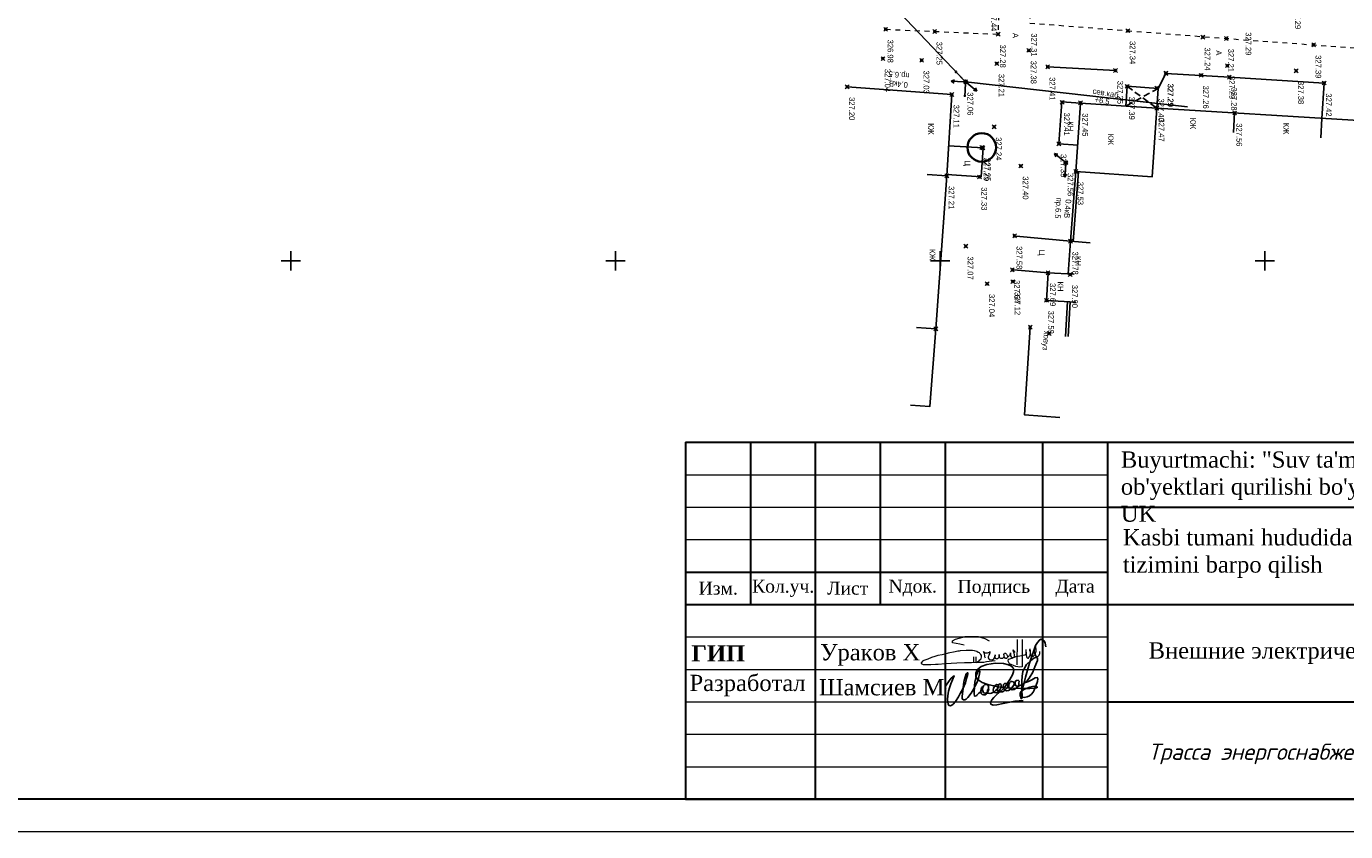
# Model space of a CAD drawing. Header units: metres. Extents: x 705573 to 711566, y 4301675 to 4311183.
# Tile 38 of 256: x 708965 to 709169, y 4301675 to 4301799. Entities that reach past the tile are written whole.
import ezdxf

# ---------------------------------------------------------------- set-up
doc = ezdxf.new("R2010")
doc.units = ezdxf.units.M
doc.header["$LTSCALE"] = 0.5
doc.header["$PDMODE"] = 35
doc.header["$PDSIZE"] = 0.3
for name, pattern in [('Auto_Street_NotBorder_Line_m1', [3, 1.5, -1.5]), ('ДОРОГИ_СТРОЯЩ', [9, 8, -1]), ('НАВЕС_ОПОРЫ', [3, 2, -1])]:
    doc.linetypes.add(name, pattern=pattern)
for name, color, linetype in [('(001) Сетка', 92, 'Continuous'), ('(004) Точки рельефа', 7, 'Continuous'), ('(007) Здания', 7, 'Continuous'), ('(019) Связь', 3, 'ИК_КАБ_СВЯЗИ'), ('(022) Возд. Линии', 7, 'Continuous'), ('(025) Дорога', 7, 'Continuous'), ('(027) Гидрография', 7, 'Continuous'), ('(040) Ограда', 7, 'Continuous'), ('Таблицы', 7, 'Continuous'), ('Титульный лист', 7, 'Continuous')]:
    doc.layers.add(name, color=color, linetype=linetype)
doc.layers.add('AUTO#_ROADS_EXIST_L', color=7, linetype='Continuous', lineweight=15, true_color=0x000000)
for name, color, linetype, lineweight in [('STR. Format', 7, 'Continuous', 40), ('Графа', 7, 'Continuous', 30), ('Графа 20', 7, 'Continuous', 20), ('ПЛАН', 250, 'Continuous', 30), ('Слой размерная', 7, 'Continuous', 13), ('Формат', 7, 'Continuous', 25)]:
    doc.layers.add(name, color=color, linetype=linetype, lineweight=lineweight)
doc.styles.add('Arial UPS', font='times.ttf', dxfattribs={"height": 2.5})
doc.styles.add('BM-431', font='txt')
doc.styles.add('D-431', font='txt')
doc.styles.add('ISOCPEUR текстовый', font='isocpeur.ttf', dxfattribs={"width": 0.8, "oblique": 15})
doc.styles.add('P-131', font='txt')
doc.styles.get("Standard").update_dxf_attribs({"font": 'times.ttf'})
doc.styles.add('Times new roman', font='timesbd.ttf', dxfattribs={"height": 3})
doc.styles.add('X_ISO', font='isocpeui.ttf')
doc.linetypes.add('ИК_КАБ_СВЯЗИ', pattern='A,4,["o",Standard,S=0.5,R=0,X=0,Y=-0.125],4,-2', length=10)
doc.linetypes.add('ОГРАДА_ГЛИН', pattern='A,4,["|",Standard,S=0.8,R=0,X=0,Y=-0.8],0.5,["|",Standard,S=0.8,R=0,X=0,Y=-0.8],3.5', length=8)
doc.linetypes.add('ОГРАДА_М_1М', pattern='A,2.5,["о",Standard,S=1,R=0,X=0,Y=-0.35],0.5,["0",Standard,S=0.5,R=0,X=-0.3,Y=-0.25],2.5', length=5.5)

# ---------------------------------------------------------------- blocks, each defined once
blk = doc.blocks.new('S1')
at = {"layer": '(022) Возд. Линии'}
for p, q in [((-2, 0), (-1.5, 0.25)), ((-2, 0), (-1.5, -0.25)), ((0, 0), (-2, 0))]:
    blk.add_line(p, q, dxfattribs=at)
blk = doc.blocks.new('S2')
at = {"layer": '(022) Возд. Линии'}
for p, q in [((0, 0), (2, 0)), ((2, 0), (1.5, 0.25)), ((2, 0), (1.5, -0.25))]:
    blk.add_line(p, q, dxfattribs=at)
blk = doc.blocks.new('SS')
at = {"layer": '(022) Возд. Линии'}
blk.add_circle((0, 0), 0.25, dxfattribs=at)
blk = doc.blocks.new('sv')
at = {"layer": '(022) Возд. Линии'}
blk.add_circle((0, 0), 0.25, dxfattribs=at)
blk = doc.blocks.new('s3')
at = {"layer": '(022) Возд. Линии'}
h = blk.add_hatch(dxfattribs=at)
h.set_pattern_fill('ANSI31', color=256, scale=0.01, angle=180, style=0)
h.set_pattern_definition([(225, (0.1, 0), (0.02245064, -0.02245064), [])])
edge = h.paths.add_edge_path()
edge.add_arc((-1.9, 0), 0.1, 0, 360)
blk.add_lwpolyline([(0, 0), (-2, 0)], dxfattribs=at)
blk.add_circle((-1.9, 0), 0.1, dxfattribs=at)
blk = doc.blocks.new('s4')
at = {"layer": '(022) Возд. Линии'}
h = blk.add_hatch(dxfattribs=at)
h.set_pattern_fill('ANSI31', color=256, scale=0.01, style=0)
h.set_pattern_definition([(45, (-0.1, 0), (-0.02245064, 0.02245064), [])])
edge = h.paths.add_edge_path()
edge.add_arc((1.9, 0), 0.1, 0, 360)
blk.add_lwpolyline([(0, 0), (2, 0)], dxfattribs=at)
blk.add_circle((1.9, 0), 0.1, dxfattribs=at)
blk = doc.blocks.new('Setka')
at = {"layer": '(001) Сетка'}
for p, q in [((-1.5, 0), (1.5, 0)), ((0, 1.5), (0, -1.5))]:
    blk.add_line(p, q, dxfattribs=at)
blk = doc.blocks.new('A$C194E077B')
at = {"color": 5, "lineweight": 20}
for points in [[(-162, 200), (-240, 221), (-364, 241), (-364, 276), (-310, 307), (-248, 324), (-145, 351), (-37, 351), (76, 351), (195, 319), (266, 278)], [(835, 300), (835, -171), (799, -177), (729, -165), (620, -121), (593, -75), (602, -42), (665, -20), (730, 7), (798, 17), (885, 36), (885, 36), (905, 45)], [(748, 299), (746, -138)], [(42, -99), (83, -76), (96, -68), (110, -53), (122, -42), (131, -27), (137, -5), (137, 22), (125, 42), (110, 57), (100, 67), (80, 78), (58, 91), (13, 103), (-19, 112), (-87, 112), (-127, 112), (-231, 105), (-249, 100), (-271, 100), (-317, 88), (-348, 80), (-409, 70), (-436, 66), (-497, 49), (-543, 37), (-617, 24), (-665, 5), (-728, -12), (-787, -37), (-841, -58), (-859, -64), (-880, -77), (-894, -91), (-904, -101), (-904, -112), (-894, -123), (-871, -130), (-840, -134), (-808, -134), (-760, -134), (-737, -134), (-654, -127), (-612, -124), (-491, -116), (-389, -109), (-287, -102), (-158, -97), (-39, -97), (85, -89), (174, -89), (222, -82), (269, -75), (318, -67), (369, -63), (369, -63)], [(0, 0), (0, -92)], [(41, 2), (41, -98)], [(203, -24), (196, 1), (191, 21), (185, 44), (185, 65), (176, 81), (169, 93), (189, 73), (200, 70), (220, 70), (242, 70), (259, 75), (272, 78), (279, 90), (279, 70), (274, 51), (262, 26), (252, 0), (252, -16), (261, -33), (282, -45), (303, -50), (329, -43), (347, -33), (361, -19), (368, -6), (371, 33), (368, -6), (372, -22), (382, -27), (392, -33), (406, -29), (418, -26), (433, -12), (438, -3), (438, 39), (438, -3), (453, -18), (464, -25), (477, -25), (504, -20), (521, -3), (528, 9), (524, 23), (522, 41), (522, 48), (526, 55), (535, 63), (549, 63), (569, 49), (579, 25), (585, 1), (580, -18), (565, -26), (549, -26), (531, -8), (528, 9)], [(593, 2), (615, 20), (621, 30), (635, 45), (637, 70), (635, 45), (635, 19), (646, 1), (664, -10), (680, -10), (701, 0), (705, 13), (705, 35), (699, 66), (686, 94), (680, 122)], [(682, 123), (691, 107), (705, 87), (717, 87)], [(898, 116), (898, 60), (906, 31), (917, -11)], [(910, 55), (903, 116)], [(952, -13), (967, 14), (978, 53), (978, 112), (973, 131)], [(962, 114), (967, 97), (978, 53), (987, 20), (1013, 5), (1032, 10), (1061, 39), (1076, 96), (1076, 123), (1074, 180)], [(1064, 182), (1056, 151), (1045, 113), (1045, 80), (1055, 46), (1070, 20), (1088, 9), (1109, 9), (1132, 31), (1138, 57), (1138, 93)]]:
    blk.add_lwpolyline(points, dxfattribs=at)
for centre, radius, start, end in [((681, 122), 1.13, 41.4, 190.5897), ((901, 116), 2.8, 15.3098, 164.5601), ((899, 54), 10.7, 301.2071, 10.1496), ((979, 116), 16.6, 111.912, 188.6151), ((1068, 178), 5.72, 18.1801, 138.9915), ((935, -4), 19.1, 202.8625, 330.9274)]:
    blk.add_arc(centre, radius, start, end, dxfattribs=at)
blk = doc.blocks.new('подпись')
at = {"color": 5, "lineweight": 25, "ltscale": 100}
for points in [[(0, 0), (-197, 126), (-197, 309), (-123, 591), (567, 1632), (953, 2109), (1273, 2414), (1527, 2589), (1215, 1792), (928, 1029), (653, 301), (452, -351), (337, -1266), (279, -1948), (312, -2490), (402, -2825), (550, -3092), (838, -3149), (1109, -3069), (1379, -2844), (1823, -2349), (2373, -1422), (2702, -820), (3274, 231), (3712, 1254), (3950, 2044), (4122, 2646), (4211, 2957), (4211, 3165), (4040, 3165), (3851, 2974), (3638, 2341), (3506, 1674), (3350, 976), (3274, 231), (3120, -1415), (3120, -1857), (3317, -2036), (3605, -2048), (3851, -1891), (4171, -1590), (4828, -736), (5198, -126), (5526, 553), (5978, 1354), (6150, 1952), (6273, 2417), (6429, 2974), (6479, 3340), (6421, 3531), (6214, 3468), (6044, 3207), (5855, 2707), (5740, 2219), (5543, 1396), (5452, 721), (5411, -824), (5461, -1293), (5617, -1293), (5822, -1224), (5929, -1113), (6273, -759), (6627, -458), (6988, -4), (7045, 320), (6939, 431), (6799, 332), (6709, 53), (6700, -324), (6717, -835), (6955, -991), (7218, -1090), (7530, -1056), (7694, -915), (7834, -793), (8039, -515), (8113, -294), (8146, 53), (8129, 576), (7965, 831), (7710, 907), (7407, 862), (7218, 698), (7054, 351), (7012, -4), (7054, -324), (7210, -671), (7456, -747), (7694, -660), (7883, -515), (8055, -370), (8146, -202), (8211, -4), (8129, 65), (7973, -160), (7990, -469), (8055, -770), (8417, -824), (8712, -759), (8967, -637), (9230, -458), (9509, -225), (9780, -15), (9977, 286), (10034, 629), (9977, 831), (9706, 907), (9468, 785), (9279, 553), (9098, 198), (9041, -149), (9090, -435), (9369, -602), (9706, -648), (9911, -480), (10174, -225), (10420, 42), (10510, 297), (10584, 698), (10568, 919), (10420, 1029), (10207, 976), (10010, 698), (9886, 419), (9854, 19), (9886, -271), (10108, -435), (10412, -458), (10855, -458), (11085, -347), (11274, -149), (11545, 88), (11791, 343), (11865, 530), (11800, 896), (11520, 1098), (11241, 1098), (11052, 907), (10962, 553), (11020, 187), (11274, -191), (11611, -271), (12013, -206), (12284, -46), (12596, 210), (12842, 507), (13056, 896), (13064, 1239), (12933, 1437), (12686, 1510), (12407, 1510), (12169, 1251), (12046, 946), (12071, 358), (12292, 92), (12686, -76), (13105, -8), (13524, 259), (13779, 480), (13959, 751), (13992, 1163), (14008, 1575), (13828, 1742), (13549, 1720), (13302, 1476), (13261, 1174), (13327, 717), (13639, 595), (14017, 648), (14362, 782), (14731, 961), (15125, 1228), (15511, 1540), (15955, 2143), (16685, 3313), (17038, 4339), (17548, 5552), (17580, 6032), (17392, 6143), (17194, 6143), (16833, 5990), (16193, 5479), (15462, 4778), (15068, 4042), (14772, 3424), (14616, 2547), (14575, 1575), (14534, -259), (14624, -1304), (14608, -1571), (14509, -1796), (14378, -1750), (14378, -1449), (14821, 583), (15035, 1498), (15240, 2360), (16053, 5014), (16858, 7447), (17203, 8388), (17548, 9017), (17942, 9475), (18172, 9647), (18574, 9475), (18829, 9334), (19058, 8846), (19149, 8160)], [(14813, -2173), (13228, -2295), (12276, -2455), (10970, -2715), (9780, -2959), (9016, -3058), (8614, -2879), (8515, -2555), (8819, -2032), (9180, -1590), (9599, -1129), (10954, 61), (11537, 782), (12276, 1910), (12785, 2795), (12982, 3378), (13007, 3779), (12842, 4164), (12440, 4484), (11980, 4724), (11052, 4945), (9525, 5029), (7850, 4785), (6725, 4362), (5978, 3759), (5699, 3115), (5715, 2555), (5855, 2131), (6339, 1670), (6963, 1285), (8031, 946), (9985, 480), (11405, 252), (12851, 210), (14312, 153), (14780, 175)], [(14756, 172), (16102, 122), (16866, 194), (17342, 294), (17531, 404), (17416, 522), (16973, 572), (16603, 553), (16119, 435), (15404, 153), (14945, -65), (14608, -267), (14370, -477), (14238, -785), (14206, -1216), (14353, -1502), (14977, -1605), (15593, -1453), (16004, -1266), (16423, -927), (16726, -557), (16907, -175), (17104, 362), (17285, 824), (17531, 1521), (17638, 2009), (17498, 2238), (17104, 2219), (16464, 1842), (15823, 1502), (15437, 1373), (15347, 1350), (15306, 1350)]]:
    blk.add_lwpolyline(points, dxfattribs=at)
blk = doc.blocks.new('shtamp')
at = {"layer": 'Графа'}
for p, q in [((-958.64, -109.4), (-773.64, -109.4)), ((-958.64, -109.4), (-958.64, -164.4)), ((-948.64, -109.4), (-948.64, -134.4)), ((-938.64, -109.4), (-938.64, -164.4)), ((-928.64, -109.4), (-928.64, -134.4)), ((-918.64, -109.4), (-918.64, -164.4)), ((-903.64, -109.4), (-903.64, -164.4)), ((-893.64, -109.4), (-893.64, -164.4)), ((-773.64, -109.4), (-773.64, -164.4)), ((-893.64, -119.4), (-773.64, -119.4)), ((-958.64, -129.4), (-893.64, -129.4)), ((-958.64, -134.4), (-773.64, -134.4)), ((-823.64, -134.4), (-823.64, -164.4)), ((-808.64, -134.4), (-808.64, -149.4)), ((-793.64, -134.4), (-793.64, -149.4)), ((-823.64, -139.4), (-773.64, -139.4)), ((-893.64, -149.4), (-773.64, -149.4)), ((-958.64, -164.4), (-773.64, -164.4))]:
    blk.add_line(p, q, dxfattribs=at)
at = {"layer": 'Графа 20'}
for p, q in [((-958.64, -114.4), (-893.64, -114.4)), ((-958.64, -119.4), (-893.64, -119.4)), ((-958.64, -124.4), (-893.64, -124.4)), ((-958.64, -139.4), (-893.64, -139.4)), ((-958.64, -144.4), (-893.64, -144.4)), ((-958.64, -149.4), (-893.64, -149.4)), ((-958.64, -154.4), (-893.64, -154.4)), ((-958.64, -159.4), (-893.64, -159.4))]:
    blk.add_line(p, q, dxfattribs=at)
at = {"color": 7, "lineweight": 30, "xscale": 0.008941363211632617, "yscale": 0.008941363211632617, "zscale": 0.008941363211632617}
blk.add_blockref('A$C194E077B', (-914.26, -142.47), dxfattribs=at)
at = {"color": 0, "linetype": 'ByBlock', "lineweight": 25, "xscale": 0.0008018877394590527, "yscale": 0.0008018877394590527, "zscale": 0.0008018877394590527}
blk.add_blockref('подпись', (-918.5, -147.47), dxfattribs=at)
at = {"layer": 'ПЛАН', "color": 18, "lineweight": 9, "true_color": 0x000000, "insert": (-957.73, -140.68), "char_height": 2.5, "width": 7.3567, "attachment_point": 1, "line_spacing_factor": 0.6, "style": 'Times new roman'}
blk.add_mtext('ГИП', dxfattribs=at)
at = {"layer": 'Слой размерная', "color": 7, "linetype": 'Continuous', "lineweight": 20, "char_height": 2.5, "attachment_point": 5}
for s, insert, width in [('{\\fISOCPEUR|b1|i1|c204|p34;\\H0.8333x;\\C256; }Раздел: НЭС', (-789.38, -114.18), 21.2008), ('{\\fTimes New Roman|b0|i0|c204|p18;Стадия}', (-816.39, -136.85, -293.72), 20), ('{\\fTimes New Roman|b0|i0|c204|p18;Лист}', (-801.14, -136.85, -293.72), 15), ('{\\fTimes New Roman|b0|i0|c204|p18;Листов}', (-783.64, -136.9, -293.72), 20)]:
    blk.add_mtext(s, dxfattribs=dict(at, insert=insert, width=width))
at = {"layer": 'Слой размерная', "color": 7, "lineweight": 20, "attachment_point": 5}
for s, insert, char_height, width in [('{\\fTimes New Roman|b0|i0|c204|p18;Изм.}', (-953.59, -131.9), 2, 10.0865), ('{\\fTimes New Roman|b0|i0|c204|p18;Кол.уч.}', (-943.59, -131.9), 2, 9.9135), ('{\\fTimes New Roman|b0|i0|c204|p18;Лист}', (-933.64, -131.9), 2, 10), ('{\\fTimes New Roman|b0|i0|c0|p18;N\\fTimes New Roman|b0|i0|c204|p18;док.}', (-923.64, -131.86), 2, 10), ('{\\fTimes New Roman|b0|i0|c204|p18;Подпись}', (-911.14, -131.9), 2, 15), ('{\\fTimes New Roman|b0|i0|c204|p18;Дата}', (-898.64, -131.9), 2, 10), ('{\\fTimes New Roman|b0|i0|c204|p18;РП}', (-816.15, -144.4, -293.72), 2.5, 20), ('8', (-783.99, -144.4, -293.72), 2.5, 20)]:
    blk.add_mtext(s, dxfattribs=dict(at, insert=insert, char_height=char_height, width=width))
at = {"layer": 'Таблицы', "ltscale": 0.6, "insert": (-858.13, -141.89), "char_height": 2.5, "width": 68.985, "attachment_point": 5, "style": 'ISOCPEUR текстовый'}
blk.add_mtext('{\\fTimes New Roman|b0|i0|c204|p18;\\Q0;\\W1;\\C7;Внешние электрические сети\\fTimes New Roman|b0|i0|c0|p18; \\fTimes New Roman|b0|i0|c204|p18;(КНС)}', dxfattribs=at)
at = {"layer": 'Титульный лист', "linetype": 'Continuous', "ltscale": 1000, "char_height": 2.5, "attachment_point": 1, "style": 'Arial UPS'}
for s, insert, width in [('\\pxql;{\\C7;Buyurtmachi: "Suv ta\'minoti va oqova suv ob\'yektlari qurilishi bo\'yicha injiniringkompaniyasi" UK}', (-891.58, -110.81), 80.0407), ('\\pxql;{\\H1.00436x;\\C7;Kasbi tumani hududida joylashgan Renovasiya hududining oqova suv\\Ptizimini barpo\\C256; qilish}', (-891.28, -122.79), 134.0404)]:
    blk.add_mtext(s, dxfattribs=dict(at, insert=insert, width=width))
at = {"layer": 'Формат', "color": 7, "ltscale": 100, "char_height": 2.5, "width": 20, "attachment_point": 5}
for s, insert in [('Ураков Х', (-930.18, -142.17)), ('Разработал', (-949.08, -146.89)), ('Шамсиев М', (-928.43, -147.17))]:
    blk.add_mtext(s, dxfattribs=dict(at, insert=insert))

msp = doc.modelspace()

# ---------------------------------------------------------------- linework, layer by layer
at = {"layer": '(007) Здания', "flags": 128}
for points, elevation in [([(709091.77, 4301789.8), (709107.86, 4301788.63), (709107.1, 4301776.09), (709104.1, 4301776.27)], 327.2), ([(709139.45, 4301786.52), (709139.65, 4301789.56), (709134.87, 4301789.88), (709134.67, 4301786.84)], 327.47), ([(709127.26, 4301780.83), (709124.37, 4301781.02), (709124.81, 4301787.5), (709127.7, 4301787.31)], 327.53), ([(709139.45, 4301786.52), (709169.67, 4301784.65), (709218.15, 4301781.21), (709218.65, 4301777.88)], 327.39), ([(709151.43, 4301785.77), (709151.24, 4301782.78)], 327.39), ([(709164.88, 4301784.94), (709164.69, 4301781.95)], 327.28), ([(709107.1, 4301776.09), (709105.41, 4301752.51), (709102.42, 4301752.72)], 327.2), ([(709125.8, 4301760.97), (709126.17, 4301766), (709129.16, 4301765.78)], 327.53), ([(709127, 4301756.63), (709122.44, 4301756.89), (709122.69, 4301761.15), (709126.69, 4301760.91)], 327.69), ([(709105.41, 4301752.51), (709104.48, 4301740.53), (709101.49, 4301740.76)], 326.75)]:
    msp.add_lwpolyline(points, dxfattribs=dict(at, elevation=elevation))
at = {"layer": '(007) Здания', "linetype": 'НАВЕС_ОПОРЫ'}
for points, elevation in [([(709139.65, 4301789.56), (709134.67, 4301786.84)], 327.47), ([(709134.87, 4301789.88), (709139.45, 4301786.52)], 327.39)]:
    msp.add_lwpolyline(points, dxfattribs=dict(at, elevation=elevation))
at = {"layer": '(007) Здания', "elevation": 327.53, "flags": 128}
msp.add_lwpolyline([(709126.98, 4301776.75), (709127.7, 4301787.31), (709139.45, 4301786.52), (709138.74, 4301775.95)], close=True, dxfattribs=at)
at = {"layer": '(019) Связь', "color": 0, "linetype": 'Continuous', "elevation": 325.73, "flags": 128}
msp.add_lwpolyline([(709071.11, 4301833.32), (709069.5, 4301833.2), (709110, 4301790.56), (709144.17, 4301786.72)], dxfattribs=at)
at = {"layer": '(025) Дорога'}
for points, elevation in [([(709107.11, 4301776.27), (709112.41, 4301775.95), (709112.68, 4301780.4), (709107.38, 4301780.72)], 327.25), ([(709117.77, 4301766.81), (709126.17, 4301766)], 327.58), ([(709117.41, 4301761.59), (709122.69, 4301761.15)], 327.64)]:
    msp.add_lwpolyline(points, dxfattribs=dict(at, elevation=elevation))
at = {"layer": '(040) Ограда', "linetype": 'ОГРАДА_М_1М', "flags": 128}
for points, elevation in [([(709133.1, 4301792.32), (709122.64, 4301792.88)], 327.25), ([(709164.88, 4301784.94), (709165.21, 4301790.39), (709150.62, 4301791.3), (709140.84, 4301791.85), (709139.65, 4301789.56)], 327.28), ([(709119.96, 4301752.76), (709119.07, 4301739.24), (709124.49, 4301738.85)], 327.6)]:
    msp.add_lwpolyline(points, dxfattribs=dict(at, elevation=elevation))
at = {"layer": '(040) Ограда', "flags": 128}
for points, elevation in [([(709126.96, 4301776.75), (709126.17, 4301766)], 327.53), ([(709125.78, 4301751.3), (709126.09, 4301756.68)], 327.33)]:
    msp.add_lwpolyline(points, dxfattribs=dict(at, elevation=elevation))
at = {"layer": '(040) Ограда', "linetype": 'ОГРАДА_ГЛИН', "flags": 128}
for points, elevation in [([(709127.36, 4301776.72), (709126.57, 4301765.98)], 327.53), ([(709125.38, 4301751.33), (709125.7, 4301756.7)], 327.33)]:
    msp.add_lwpolyline(points, dxfattribs=dict(at, elevation=elevation))
at = {"color": 7, "linetype": 'ByBlock', "lineweight": 30, "ltscale": 5}
msp.add_line((709251.85, 4301680.01), (708294.98, 4301680.01), dxfattribs=at)
at = {"color": 2, "lineweight": 35}
msp.add_circle((709112.49, 4301780.46, 327.29), 2.2, dxfattribs=at)
at = {"color": 0, "linetype": 'ByBlock', "lineweight": -2, "transparency": 16777216}
for p in [(709097.69, 4301798.67, 326.98), (709135, 4301798.45, 327.34), (709105.24, 4301798.33, 327.25), (709115.01, 4301797.91, 327.28), (709146.53, 4301797.47, 327.24), (709150.16, 4301797.26, 327.21), (709119.75, 4301795.42, 327.38), (709163.6, 4301796.27, 327.39), (709097.27, 4301794.15, 327.04), (709103.23, 4301793.89, 327.03), (709114.81, 4301793.38, 327.21), (709122.64, 4301792.88, 327.41), (709150.31, 4301793.06, 327.29), (709110, 4301790.56, 327.06), (709133.1, 4301792.32, 327.25), (709140.84, 4301791.85, 327.29), (709140.86, 4301791.9, 327.29), (709146.29, 4301791.58, 327.26), (709150.62, 4301791.3, 327.28), (709160.92, 4301792.28, 327.38), (709165.21, 4301790.39, 327.42), (709091.77, 4301789.8, 327.2), (709107.86, 4301788.63, 327.11), (709134.87, 4301789.88, 327.39), (709139.42, 4301789.58, 327.39), (709124.87, 4301787.42, 327.41), (709127.7, 4301787.32, 327.45), (709139.45, 4301786.52, 327.47), (709151.43, 4301785.77, 327.56), (709114.38, 4301783.63, 327.24), (709112.49, 4301780.46, 327.29), (709112.68, 4301780.4, 327.25), (709124.37, 4301781.02, 327.35), (709118.52, 4301777.6, 327.4), (709125.43, 4301778.11, 327.56), (709126.98, 4301776.75, 327.53), (709107.1, 4301776.09, 327.21), (709112.15, 4301775.91, 327.33), (709117.55, 4301766.83, 327.58), (709126.17, 4301766, 327.78), (709110.02, 4301765.25, 327.07), (709117.2, 4301761.6, 327.64), (709122.69, 4301761.15, 327.69), (709126.1, 4301760.88, 327.9), (709113.32, 4301759.46, 327.04), (709117.28, 4301759.78, 327.12), (709122.44, 4301756.89, 327.59), (709105.41, 4301752.51, 326.75), (709119.96, 4301752.76, 327.6), (709122.86, 4301751.77, 327.38)]:
    msp.add_point(p, dxfattribs=at)
at = {"layer": 'AUTO#_ROADS_EXIST_L', "linetype": 'Auto_Street_NotBorder_Line_m1', "lineweight": 15, "elevation": 327.39, "flags": 128}
msp.add_lwpolyline([(709097.69, 4301798.67), (709115.01, 4301797.91), (709115.15, 4301801.08)], dxfattribs=at)
at = {"layer": 'AUTO#_ROADS_EXIST_L', "linetype": 'Auto_Street_NotBorder_Line_m1', "lineweight": 15, "flags": 128}
msp.add_lwpolyline([(709119.96, 4301801.08), (709119.84, 4301799.64), (709150.16, 4301797.26), (709218.06, 4301792.25), (709226.44, 4301789.26), (709239.09, 4301787.82)], dxfattribs=at)
at = {"layer": 'STR. Format', "lineweight": 13, "ltscale": 30}
msp.add_line((708274.98, 4301675.01), (709256.85, 4301675.01), dxfattribs=at)

# ---------------------------------------------------------------- block references
at = {"layer": '(001) Сетка', "rotation": 270}
for p in [(709006.07, 4301762.98), (709056.07, 4301762.98), (709106.07, 4301762.98), (709156.07, 4301762.98)]:
    msp.add_blockref('Setka', p, dxfattribs=at)
at = {"layer": '(022) Возд. Линии'}
for name, p, rotation in [('S1', (709109.75, 4301790.57, 325.73), 357.4231609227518), ('s3', (709109.83, 4301790.74, 325.73), 313.9766065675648), ('SS', (709110, 4301790.56, 325.73), 270), ('sv', (709110, 4301790.56, 325.73), 270), ('s4', (709109.99, 4301790.31, 325.73), 266.7548193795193), ('S2', (709110.19, 4301790.4, 325.73), 321.0932968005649), ('S1', (709125.23, 4301778.27, 327.56), 321.1510557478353), ('S2', (709125.41, 4301777.86, 327.56), 265.9259271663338), ('SS', (709125.43, 4301778.11, 327.56), 270)]:
    msp.add_blockref(name, p, dxfattribs=dict(at, rotation=rotation))
at = {"color": 1, "lineweight": 50}
msp.add_blockref('shtamp', (710025.49, 4301844.42), dxfattribs=at)

# ---------------------------------------------------------------- texts
at = {"layer": '(004) Точки рельефа', "style": 'D-431'}
for s, p in [('327.44', (709113.92, 4301801.93, 327.44)), ('327.29', (709160.72, 4301802.27, 327.29)), ('326.98', (709097.98, 4301797.08, 326.98)), ('327.25', (709105.52, 4301796.75, 327.25)), ('327.31', (709120.12, 4301798.05, 327.31)), ('327.34', (709135.28, 4301796.86, 327.34)), ('327.29', (709153.12, 4301798.22, 327.29)), ('327.28', (709115.29, 4301796.32, 327.28)), ('327.24', (709146.81, 4301795.88, 327.24)), ('327.21', (709150.44, 4301795.67, 327.21)), ('327.38', (709120.04, 4301793.83, 327.38)), ('327.39', (709163.89, 4301794.68, 327.39)), ('327.04', (709097.55, 4301792.57, 327.04)), ('327.03', (709103.52, 4301792.31, 327.03)), ('327.21', (709115.09, 4301791.8, 327.21)), ('327.41', (709122.92, 4301791.29, 327.41)), ('327.25', (709133.38, 4301790.73, 327.25)), ('327.29', (709150.59, 4301791.47, 327.29)), ('327.38', (709161.21, 4301790.7, 327.38)), ('327.06', (709110.29, 4301788.97, 327.06)), ('327.29', (709141.12, 4301790.26, 327.29)), ('327.29', (709141.14, 4301790.31, 327.29)), ('327.26', (709146.57, 4301790, 327.26)), ('327.28', (709150.91, 4301789.71, 327.28)), ('327.42', (709165.49, 4301788.8, 327.42)), ('327.20', (709092.05, 4301788.22, 327.2)), ('327.11', (709108.14, 4301787.04, 327.11)), ('327.39', (709135.16, 4301788.3, 327.39)), ('327.40', (709139.7, 4301788, 327.39)), ('327.41', (709125.15, 4301785.84, 327.41)), ('327.45', (709127.98, 4301785.73, 327.45)), ('327.47', (709139.73, 4301784.93, 327.47)), ('327.56', (709151.71, 4301784.19, 327.56)), ('327.24', (709114.66, 4301782.04, 327.24)), ('327.29', (709112.78, 4301778.87, 327.29)), ('327.25', (709112.96, 4301778.81, 327.25)), ('327.35', (709124.65, 4301779.44, 327.35)), ('327.56', (709125.71, 4301776.52, 327.56)), ('327.21', (709107.38, 4301774.51, 327.21)), ('327.40', (709118.8, 4301776.01, 327.4)), ('327.53', (709127.27, 4301775.16, 327.53)), ('327.33', (709112.43, 4301774.33, 327.33)), ('327.58', (709117.84, 4301765.25, 327.58)), ('327.78', (709126.46, 4301764.42, 327.78)), ('327.07', (709110.3, 4301763.66, 327.07)), ('327.64', (709117.49, 4301760.02, 327.64)), ('327.12', (709117.56, 4301758.19, 327.12)), ('327.69', (709122.98, 4301759.56, 327.69)), ('327.90', (709126.38, 4301759.29, 327.9)), ('327.04', (709113.6, 4301757.87, 327.04)), ('327.59', (709122.73, 4301755.31, 327.59))]:
    msp.add_text(s, height=0.875, rotation=270, dxfattribs=at).set_placement(p)
at = {"layer": '(007) Здания', "style": 'P-131'}
for s, p in [('КЖ', (709144.58, 4301785.05, -327.53)), ('КЖ', (709104.23, 4301784.2)), ('КН', (709125.71, 4301784.48)), ('КЖ', (709158.94, 4301784.25, -327.53)), ('КЖ', (709131.92, 4301782.6)), ('КЖ', (709104.44, 4301764.8)), ('КН', (709126.89, 4301763.73)), ('КН', (709124.16, 4301759.8))]:
    msp.add_text(s, height=0.88, rotation=270, dxfattribs=at).set_placement(p)
at = {"layer": '(019) Связь', "color": 0, "linetype": 'Continuous', "style": 'D-431'}
for s, p in [('сев.каб.', (709129.51, 4301788.77)), ('+6.5', (709129.82, 4301787.45))]:
    msp.add_text(s, height=0.875, rotation=350.2659, dxfattribs=at).set_placement(p)
at = {"layer": '(022) Возд. Линии', "style": 'BM-431'}
for s, rotation, p in [('пр.6.5', 175.1132, (709101.39, 4301791.94, 328.27)), ('0.4кВ', 175.1132, (709101.14, 4301790.52, 328.27)), ('пр.6.5', 265.1132, (709124, 4301772.76, 328.27)), ('0.4кВ', 265.1132, (709125.42, 4301772.51, 328.27))]:
    msp.add_text(s, height=0.875, rotation=rotation, dxfattribs=at).set_placement(p)
at = {"layer": '(025) Дорога', "linetype": 'ДОРОГИ_СТРОЯЩ', "style": 'BM-431'}
for s, p in [('A', (709117.25, 4301798.1)), ('A', (709148.56, 4301795.43)), ('Ц', (709109.84, 4301778.47)), ('Ц', (709121.28, 4301764.69))]:
    msp.add_text(s, height=0.875, rotation=270, dxfattribs=at).set_placement(p)
at = {"layer": '(027) Гидрография', "color": 0, "linetype": 'ByBlock', "style": 'BM-431'}
msp.add_text('ховуз', height=0.875, rotation=265.3584, dxfattribs=at).set_placement((709122.08, 4301752.21))
at = {"layer": 'Таблицы', "lineweight": 25, "ltscale": 0.6, "insert": (709167.94, 4301686.99), "char_height": 2.5, "width": 66.456, "attachment_point": 5, "style": 'X_ISO'}
msp.add_mtext('{\\C7;Трасса энергоснабжения ВЛ-10/0,4 кВ}', dxfattribs=at)

doc.saveas('drawing.dxf')
